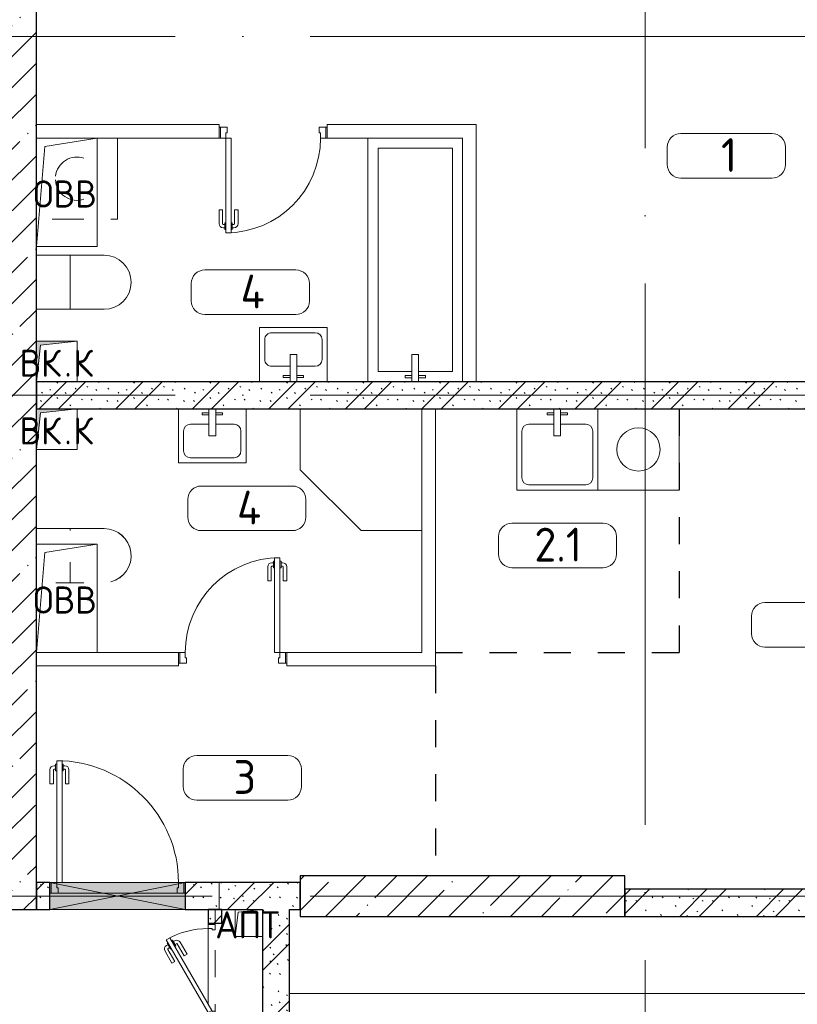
# Model space of a CAD drawing. Header units: millimetres. Extents: x -19737 to 100106, y -4436 to 96517.
# Tile 50 of 59: x 81087 to 86835, y 1950 to 9225. Entities that reach past the tile are written whole.
import ezdxf

# ---------------------------------------------------------------- set-up
doc = ezdxf.new("R2010")
doc.units = ezdxf.units.MM
for name, pattern in [('3_ Штрих_ 1 х 1 мм', [400, 200, -200]), ('ADSK_Линия сетки', [5000, 4000, -500, 0, -500]), ('ADSK_Штриховая_ш3 п1_5', [900, 600, -300])]:
    doc.linetypes.add(name, pattern=pattern)
for name, color, linetype, lineweight in [('A-____-NOTE-TEXT', 7, 'Continuous', 18), ('A-AREA-____-IDEN', 7, 'Continuous', 9), ('A-DOOR-____-MCUT', 7, 'Continuous', 9), ('A-DOOR-____-OTLN', 7, 'Continuous', 18), ('A-DOOR-FRAM-MCUT', 7, 'Continuous', 9), ('A-FLOR-____-OTLN', 7, 'Continuous', 18), ('A-GENM-____-OTLN', 7, 'Continuous', 18), ('A-GLAZ-____-MCUT', 7, 'Continuous', 9), ('A-GLAZ-____-OTLN', 7, 'Continuous', 18), ('A-WALL-____-MCUT', 7, 'Continuous', 40), ('A-WALL-____-PATT', 7, 'Continuous', 40), ('I-WALL-____-MCUT', 7, 'Continuous', 40), ('I-WALL-____-OTLN', 7, 'Continuous', 18), ('M-EQPM-____-OTLN', 7, 'Continuous', 18), ('P-SANR-FIXT-OTLN', 7, 'Continuous', 18), ('S-BEAM-____-OTLN', 7, 'Continuous', 18), ('S-COLS-____-MCUT', 7, 'Continuous', 40), ('S-COLS-____-OTLN', 7, 'Continuous', 18), ('S-GRID-____-OTLN', 7, 'Continuous', 9)]:
    doc.layers.add(name, color=color, linetype=linetype, lineweight=lineweight)
doc.layers.add('A-AREA-____-OTLN', color=4, linetype='ADSK_Штриховая_ш3 п1_5', lineweight=40, true_color=0x00ffff)
doc.styles.add('GOST Common', font='GOST_Common.ttf', dxfattribs={"height": 200})
doc.styles.add('GOST Common_2', font='GOST_Common.ttf', dxfattribs={"height": 250})
pattern_1 = [(45, (0, 0), (-228.0985, 228.0985), []), (45, (228.1, 0), (-228.0985, 228.0985), [403.225, -80.645, 6.706, -73.939])]
pattern_2 = [(135, (300.56, 377.28), (-565.6854, 6e-14), [10, -790]), (135, (349.8, 474.73), (-565.6854, 6e-14), [10, -790]), (135, (423.93, 473.06), (-565.6854, 6e-14), [10, -790]), (135, (229.92, 447.9), (-565.6854, 6e-14), [10, -790]), (135, (155.08, 447.9), (-565.6854, 6e-14), [10, -790]), (135, (114.9, 369.03), (-565.6854, 6e-14), [10, -790]), (135, (132.43, 285.8), (-565.6854, 6e-14), [10, -790]), (135, (214.66, 322), (-565.6854, 6e-14), [10, -790]), (135, (198.16, 261.88), (-565.6854, 6e-14), [10, -790]), (135, (45.2, 272.9), (-565.6854, 6e-14), [10, -790]), (135, (42.32, 336.16), (-565.6854, 6e-14), [10, -790]), (135, (92.26, 192.24), (-565.6854, 6e-14), [10, -790]), (135, (7.07, 149.2), (-565.6854, 6e-14), [10, -790]), (135, (80.6, 95.1), (-565.6854, 6e-14), [10, -790]), (135, (79.53, 36.94), (-565.6854, 6e-14), [10, -790]), (135, (153.87, 74.56), (-565.6854, 6e-14), [10, -790]), (135, (228.35, 124.8), (-565.6854, 6e-14), [10, -790]), (135, (279.75, 180.4), (-565.6854, 6e-14), [10, -790]), (135, (282.9, 31.63), (-565.6854, 6e-14), [10, -790]), (135, (377.38, 53.45), (-565.6854, 6e-14), [10, -790]), (135, (352.28, 102.7), (-565.6854, 6e-14), [10, -790]), (135, (354.05, 0), (-565.6854, 6e-14), [10, -790]), (135, (553.23, 16.45), (-565.6854, 6e-14), [10, -790]), (135, (542.38, 63.45), (-565.6854, 6e-14), [10, -790]), (135, (536.58, 239.3), (-565.6854, 6e-14), [10, -790]), (135, (475.85, 203.9), (-565.6854, 6e-14), [10, -790]), (135, (475.85, 316.54), (-565.6854, 6e-14), [10, -790]), (135, (520.8, 408.7), (-565.6854, 6e-14), [10, -790]), (135, (551.1, 470.8), (-565.6854, 6e-14), [10, -790]), (135, (235.25, 537.93), (-565.6854, 6e-14), [10, -790]), (135, (407.25, 547.65), (-565.6854, 6e-14), [10, -790]), (135, (94.5, 558.6), (-565.6854, 6e-14), [10, -790]), (135, (46.4, 532.3), (-565.6854, 6e-14), [10, -790]), (135, (85.56, 465.04), (-565.6854, 6e-14), [10, -790]), (135, (355.53, 181.14), (-565.6854, 6e-14), [10, -790]), (135, (362.23, 243.6), (-565.6854, 6e-14), [10, -790]), (135, (413.45, 344.1), (-565.6854, 6e-14), [10, -790]), (135, (286.3, 273.25), (-565.6854, 6e-14), [10, -790]), (135, (423.02, 263.72), (-565.6854, 6e-14), [10, -790]), (135, (162.94, 190.2), (-565.6854, 6e-14), [10, -790]), (135, (470.25, 120.93), (-565.6854, 6e-14), [10, -790]), (135, (484.48, 9.78), (-565.6854, 6e-14), [10, -790]), (45, (0, 212.13), (-565.6854, 0), []), (45, (212.13, 0), (-565.6854, 0), []), (45, (353.55, 0), (-565.6854, 0), []), (45, (0, 353.55), (-565.6854, 0), [])]

# ---------------------------------------------------------------- blocks, each defined once
blk = doc.blocks.new('АР_Дверь однопольная - 800х2100h_700__Глухая_Су апарт_тип_эт-1272081-02_К4')
at = {"layer": 'A-DOOR-____-MCUT', "color": 254, "lineweight": 15, "true_color": 0xcccccc}
for p, q in [((350, 750), (310, 750)), ((310, 750), (310, 50)), ((350, 50), (350, 750)), ((310, 50), (350, 50))]:
    blk.add_line(p, q, dxfattribs=at)
at = {"layer": 'A-DOOR-____-OTLN', "color": 254, "lineweight": 5, "true_color": 0xcccccc}
for p, q in [((260, 580), (260, 682.5)), ((285, 580), (285, 682.5)), ((302, 712.5), (290, 712.5)), ((302, 687.5), (290, 687.5)), ((302, 725), (302, 675)), ((310, 725), (302, 725)), ((302, 675), (310, 675)), ((350, 725), (358, 725)), ((358, 675), (350, 675)), ((358, 725), (358, 675)), ((358, 712.5), (370, 712.5)), ((358, 687.5), (370, 687.5)), ((375, 580), (375, 682.5)), ((400, 580), (400, 682.5)), ((285, 580), (260, 580)), ((375, 580), (400, 580))]:
    blk.add_line(p, q, dxfattribs=at)
at = {"layer": 'A-DOOR-____-OTLN', "color": 254, "lineweight": 13, "true_color": 0xcccccc}
blk.add_arc((350, 50), 700, 90, 180, dxfattribs=at)
at = {"layer": 'A-DOOR-____-OTLN', "color": 254, "lineweight": 5, "true_color": 0xcccccc}
for centre, radius, start, end in [((290, 682.5), 30, 90, 180), ((290, 682.5), 4.99, 90, 180), ((370, 682.5), 30, 0, 90), ((370, 682.5), 4.99, 0, 90)]:
    blk.add_arc(centre, radius, start, end, dxfattribs=at)
at = {"layer": 'A-DOOR-FRAM-MCUT', "color": 254, "lineweight": 15, "true_color": 0xcccccc}
for p, q in [((-390, 50), (-400, 50)), ((-350, 50), (-390, 50)), ((-390, 50), (-390, -30)), ((-350, 10), (-350, 50)), ((-340, 10), (-350, 10)), ((-340, -30), (-340, 10)), ((350, 10), (340, 10)), ((340, 10), (340, -30)), ((390, 50), (350, 50)), ((350, 50), (350, 10)), ((390, -30), (390, 50)), ((390, 50), (400, 50)), ((-390, -30), (-400, -30)), ((-390, -30), (-340, -30)), ((340, -30), (390, -30)), ((390, -30), (400, -30))]:
    blk.add_line(p, q, dxfattribs=at)
blk = doc.blocks.new('АР_Дверь однопольная - 1000х2100h_900__Вход в кв_EI30-4664492-02_К4')
at = {"layer": 'A-DOOR-____-MCUT', "color": 254, "lineweight": 15, "true_color": 0xcccccc}
for p, q in [((-450, 1000), (-450, 100)), ((-410, 1000), (-450, 1000)), ((-410, 100), (-410, 1000)), ((-450, 100), (-410, 100))]:
    blk.add_line(p, q, dxfattribs=at)
at = {"layer": 'A-DOOR-____-OTLN', "color": 254, "lineweight": 5, "true_color": 0xcccccc}
for p, q in [((-458, 962.5), (-470, 962.5)), ((-458, 975), (-458, 925)), ((-450, 975), (-458, 975)), ((-410, 975), (-402, 975)), ((-402, 975), (-402, 925)), ((-402, 962.5), (-390, 962.5)), ((-500, 830), (-500, 932.5)), ((-475, 830), (-475, 932.5)), ((-458, 937.5), (-470, 937.5)), ((-458, 925), (-450, 925)), ((-402, 925), (-410, 925)), ((-402, 937.5), (-390, 937.5)), ((-385, 830), (-385, 932.5)), ((-360, 830), (-360, 932.5)), ((-475, 830), (-500, 830)), ((-385, 830), (-360, 830))]:
    blk.add_line(p, q, dxfattribs=at)
for centre, radius, start, end in [((-470, 932.5), 30, 90, 180), ((-390, 932.5), 30, 360, 90), ((-470, 932.5), 4.99, 90, 180), ((-390, 932.5), 4.99, 360, 90)]:
    blk.add_arc(centre, radius, start, end, dxfattribs=at)
at = {"layer": 'A-DOOR-____-OTLN', "color": 254, "lineweight": 13, "true_color": 0xcccccc}
blk.add_arc((-450, 100), 900, 360, 90, dxfattribs=at)
at = {"layer": 'A-DOOR-FRAM-MCUT', "color": 254, "lineweight": 15, "true_color": 0xcccccc}
for p, q in [((-490, 100), (-500, 100)), ((-450, 100), (-490, 100)), ((-490, 100), (-490, 20)), ((-450, 60), (-450, 100)), ((490, 100), (450, 100)), ((450, 100), (450, 60)), ((490, 20), (490, 100)), ((490, 100), (500, 100)), ((-490, 20), (-500, 20)), ((-490, 20), (-440, 20)), ((-440, 60), (-450, 60)), ((-440, 20), (-440, 60)), ((450, 60), (440, 60)), ((440, 60), (440, 20)), ((440, 20), (490, 20)), ((490, 20), (500, 20))]:
    blk.add_line(p, q, dxfattribs=at)
blk = doc.blocks.new('АР_Отверстие прямоугольное - ОВВ-2425107-02_К4')
at = {"layer": 'A-GLAZ-____-OTLN', "lineweight": 13, "true_color": 0xf9f9f9}
blk.add_hatch(color=7, dxfattribs=at).paths.add_polyline_path([(625, -100), (625, 100), (-375, 100), (-375, -100)])
at = {"layer": 'A-GLAZ-____-MCUT', "color": 254, "lineweight": 15, "true_color": 0xcccccc}
for p, q in [((-375, 100), (-375, -100)), ((625, 100), (625, -100))]:
    blk.add_line(p, q, dxfattribs=at)
at = {"layer": 'A-GLAZ-____-OTLN', "color": 254, "lineweight": 5, "true_color": 0xcccccc}
for p, q in [((625, 100), (-375, -100)), ((-375, 100), (625, -100))]:
    blk.add_line(p, q, dxfattribs=at)
at = {"layer": 'A-GLAZ-____-OTLN', "color": 254, "lineweight": 13, "true_color": 0xcccccc}
for p, q in [((625, 100), (-375, 100)), ((-375, 100), (-375, -100)), ((625, -100), (625, 100)), ((-375, -100), (625, -100))]:
    blk.add_line(p, q, dxfattribs=at)
blk = doc.blocks.new('АР_Перемычка - 200_Уx2_50x5__Оп_100_50x5_-250-4664305-02_К4')
at = {"layer": 'S-BEAM-____-OTLN', "color": 254, "linetype": '3_ Штрих_ 1 х 1 мм', "lineweight": 15, "true_color": 0xdcdcdc}
for p, q in [((-600, 100), (-600, -100)), ((750, 100), (750, -100)), ((-600, 0), (-500, 0)), ((-500, 0), (500, 0)), ((500, 0), (750, 0))]:
    blk.add_line(p, q, dxfattribs=at)
blk = doc.blocks.new('АР_Дверь однопольная - 700х2100h_600__ПК-4741242-02_К4')
at = {"layer": 'A-DOOR-____-MCUT', "color": 254, "lineweight": 15, "true_color": 0xcccccc}
for p, q in [((226.9, 360), (-310, 50)), ((-295, 24), (241.9, 334)), ((241.9, 334), (226.9, 360)), ((-310, 50), (-295, 24))]:
    blk.add_line(p, q, dxfattribs=at)
at = {"layer": 'A-DOOR-____-OTLN', "color": 254, "lineweight": 5, "true_color": 0xcccccc}
for p, q in [((54.7, 318.3), (143.5, 369.6)), ((67.2, 296.7), (54.7, 318.3)), ((67.2, 296.7), (156, 347.9)), ((201.3, 354.4), (158, 329.4)), ((158, 329.4), (162, 322.5)), ((168.8, 335.7), (162.8, 346.1)), ((181, 289.6), (177, 296.5)), ((224.3, 314.6), (181, 289.6)), ((190.5, 348.2), (184.5, 358.6)), ((191.8, 295.8), (197.8, 285.4)), ((205.3, 347.5), (201.3, 354.4)), ((213.5, 308.3), (219.5, 297.9)), ((220.3, 321.5), (224.3, 314.6)), ((107.2, 227.4), (196, 278.6)), ((107.2, 227.4), (119.7, 205.7)), ((119.7, 205.7), (208.5, 257))]:
    blk.add_line(p, q, dxfattribs=at)
for centre, radius, start, end in [((158.5, 343.6), 30, 30, 120), ((158.5, 343.6), 4.99, 30, 120), ((193.5, 282.9), 30, 300, 30), ((193.5, 282.9), 4.99, 300, 30)]:
    blk.add_arc(centre, radius, start, end, dxfattribs=at)
at = {"layer": 'A-DOOR-____-OTLN', "color": 254, "lineweight": 13, "true_color": 0xcccccc}
blk.add_arc((-310, 50), 620, 360, 30, dxfattribs=at)
at = {"layer": 'A-DOOR-FRAM-MCUT', "color": 254, "lineweight": 15, "true_color": 0xcccccc}
for p, q in [((-340, 50), (-350, 50)), ((-340, 0), (-350, 0)), ((-310, 50), (-340, 50)), ((-340, 50), (-340, 0)), ((-340, 0), (-300, 0)), ((-310, 20), (-310, 50)), ((-300, 20), (-310, 20)), ((-300, 0), (-300, 20)), ((310, 20), (300, 20)), ((300, 20), (300, 0)), ((300, 0), (340, 0)), ((340, 50), (310, 50)), ((310, 50), (310, 20)), ((340, 0), (340, 50)), ((340, 50), (350, 50)), ((340, 0), (350, 0))]:
    blk.add_line(p, q, dxfattribs=at)
blk = doc.blocks.new('АР_Перемычка - 100_Уx1_75x5__250-100-4741281-02_К4')
at = {"layer": 'S-BEAM-____-OTLN', "color": 254, "linetype": '3_ Штрих_ 1 х 1 мм', "lineweight": 15, "true_color": 0xdcdcdc}
for p, q in [((-600, 50), (-600, -50)), ((450, 50), (450, -50)), ((-600, 0), (-450, 0)), ((-450, 0), (450, 0))]:
    blk.add_line(p, q, dxfattribs=at)
blk = doc.blocks.new('АР_Канал вертикальный прямоугольный - ВК_К-5437550-02_К4')
at = {"layer": 'M-EQPM-____-OTLN', "lineweight": 13, "true_color": 0xe2e2e2}
blk.add_hatch(color=254, dxfattribs=at).paths.add_polyline_path([(-150, -150), (-120, 120), (150, 150), (-150, 150), (-150, -108)])
at = {"layer": 'M-EQPM-____-OTLN', "color": 253, "lineweight": 13, "true_color": 0xaaaaaa}
for p, q in [((150, 150), (-150, 150)), ((-150, 150), (-150, -150)), ((150, 150), (-150, 150)), ((-150, 150), (-150, -150)), ((-150, -150), (-150, 150)), ((-150, 150), (150, 150)), ((-120, 120), (150, 150)), ((-120, 120), (150, 150)), ((150, -150), (150, 150)), ((150, 150), (150, -150)), ((-150, -150), (-120, 120)), ((-150, -150), (-120, 120)), ((-150, -150), (150, -150)), ((150, -150), (-150, -150))]:
    blk.add_line(p, q, dxfattribs=at)
blk = doc.blocks.new('A-PLU-Shower_Corner_2D - 900x900-927414-02_К4')
at = {"layer": 'P-SANR-FIXT-OTLN', "color": 253, "lineweight": 13, "true_color": 0xaaaaaa}
for p, q in [((-900, 0), (0, 0)), ((-900, -450), (-900, 0)), ((0, 0), (-900, 0)), ((-900, 0), (-900, -450)), ((0, 0), (0, -900)), ((0, -900), (0, 0)), ((-450, -900), (-900, -450)), ((-450, -900), (-900, -450)), ((0, -900), (-450, -900)), ((-450, -900), (0, -900))]:
    blk.add_line(p, q, dxfattribs=at)
blk = doc.blocks.new('A-PLU-toilet-2-2D - L600xW600xH900-V40-02_К4')
at = {"layer": 'P-SANR-FIXT-OTLN', "color": 253, "lineweight": 13, "true_color": 0xaaaaaa}
for p, q in [((250, 0), (-250, 0)), ((-250, 0), (-250, -15)), ((-250, 0), (-250, -15)), ((250, 0), (-250, 0)), ((0, 0), (0, -15)), ((0, -248.6), (0, -400)), ((-106, -400), (100, -400)), ((-106, -400), (100, -400))]:
    blk.add_line(p, q, dxfattribs=at)
for start in [284.50246, 284.69883]:
    blk.add_arc((250, -200), 200, start, 90, dxfattribs=at)
blk = doc.blocks.new('A-PLU-Sink-2D - 400 x 500mm-923454-02_К4')
at = {"layer": 'P-SANR-FIXT-OTLN', "color": 253, "lineweight": 13, "true_color": 0xaaaaaa}
for p, q in [((265.7, 202.3), (-234.3, 202.3)), ((-234.3, 202.3), (-234.3, -197.7)), ((-234.3, -197.7), (-234.3, 202.3)), ((-234.3, 202.3), (265.7, 202.3)), ((-59.3, 172.3), (-59.3, 157.3)), ((-9.3, 172.3), (-59.3, 172.3)), ((-59.3, 157.3), (-9.3, 157.3)), ((-9.3, 2.3), (-9.3, 202.3)), ((40.7, 202.3), (40.7, 2.3)), ((40.7, 172.3), (90.7, 172.3)), ((90.7, 157.3), (40.7, 157.3)), ((90.7, 172.3), (90.7, 157.3)), ((265.7, -197.7), (265.7, 202.3)), ((265.7, 202.3), (265.7, -197.7)), ((-9.3, 88), (-145.4, 88)), ((176.8, 88), (40.7, 88)), ((-196.2, 37.2), (-196.2, -108.8)), ((40.7, 2.3), (-9.3, 2.3)), ((227.6, -108.8), (227.6, 37.2)), ((-234.3, -197.7), (265.7, -197.7)), ((265.7, -197.7), (-234.3, -197.7)), ((-145.4, -159.6), (176.8, -159.6))]:
    blk.add_line(p, q, dxfattribs=at)
for centre, start, end in [((-145.4, 37.2), 90, 180), ((176.8, 37.2), 360, 90), ((-145.4, -108.8), 180, 270), ((176.8, -108.8), 270, 0)]:
    blk.add_arc(centre, 50.8, start, end, dxfattribs=at)
blk = doc.blocks.new('A-PLU-Bath-2-2D - 700x1800-921273-02_К4')
at = {"layer": 'P-SANR-FIXT-OTLN', "color": 253, "lineweight": 13, "true_color": 0xaaaaaa}
for p, q in [((-900, 350), (-900, -350)), ((900, 350), (-900, 350)), ((-900, -350), (-900, 350)), ((-900, 350), (900, 350)), ((900, -350), (900, 350)), ((900, 350), (900, -350)), ((-825, 25), (-825, 275)), ((-825, 275), (825, 275)), ((825, 275), (825, -275)), ((-870, 75), (-855, 75)), ((-870, 25), (-870, 75)), ((-855, 75), (-855, 25)), ((-900, 25), (-700, 25)), ((-700, 25), (-700, -25)), ((-700, -25), (-900, -25)), ((-870, -25), (-870, -75)), ((-855, -75), (-855, -25)), ((-825, -275), (-825, -25)), ((-870, -75), (-855, -75)), ((825, -275), (-825, -275)), ((-900, -350), (900, -350)), ((900, -350), (-900, -350))]:
    blk.add_line(p, q, dxfattribs=at)
blk = doc.blocks.new('A-PLU-toilet-2-2D - L600xW600xH900-V41-02_К4')
at = {"layer": 'P-SANR-FIXT-OTLN', "color": 253, "lineweight": 13, "true_color": 0xaaaaaa}
for p, q in [((-250, 400), (250, 400)), ((-250, 0), (-250, 400)), ((-250, 400), (250, 400)), ((-250, 0), (-250, 400)), ((0, 0), (0, 400)), ((250, 0), (-250, 0)), ((250, 0), (-250, 0))]:
    blk.add_line(p, q, dxfattribs=at)
blk.add_arc((250, 200), 200, 270, 90, dxfattribs=at)
blk.add_arc((250, 200), 200, 270, 90, dxfattribs=at)
blk = doc.blocks.new('A-PLU-Sink-2D - 600 x 600mm-923452-02_К4')
at = {"layer": 'P-SANR-FIXT-OTLN', "color": 253, "lineweight": 13, "true_color": 0xaaaaaa}
for p, q in [((315.7, 302.3), (-284.3, 302.3)), ((-284.3, 302.3), (-284.3, -297.7)), ((-284.3, -297.7), (-284.3, 302.3)), ((-284.3, 302.3), (315.7, 302.3)), ((-9.3, 102.3), (-9.3, 302.3)), ((40.7, 302.3), (40.7, 102.3)), ((315.7, -297.7), (315.7, 302.3)), ((315.7, 302.3), (315.7, -297.7)), ((-59.3, 272.3), (-59.3, 257.3)), ((-9.3, 272.3), (-59.3, 272.3)), ((-59.3, 257.3), (-9.3, 257.3)), ((40.7, 272.3), (90.7, 272.3)), ((90.7, 257.3), (40.7, 257.3)), ((90.7, 272.3), (90.7, 257.3)), ((-9.3, 188), (-195.4, 188)), ((226.8, 188), (40.7, 188)), ((-246.2, 137.2), (-246.2, -208.8)), ((40.7, 102.3), (-9.3, 102.3)), ((277.6, -208.8), (277.6, 137.2)), ((-195.4, -259.6), (226.8, -259.6)), ((-284.3, -297.7), (315.7, -297.7)), ((315.7, -297.7), (-284.3, -297.7))]:
    blk.add_line(p, q, dxfattribs=at)
for centre, start, end in [((-195.4, 137.2), 90, 180), ((226.8, 137.2), 360, 90), ((-195.4, -208.8), 180, 270), ((226.8, -208.8), 270, 0)]:
    blk.add_arc(centre, 50.8, start, end, dxfattribs=at)
blk = doc.blocks.new('A-FUR-Washing-2D - 600x600-V42-02_К4')
at = {"layer": 'P-SANR-FIXT-OTLN', "color": 253, "lineweight": 13, "true_color": 0xaaaaaa}
for p, q in [((300, 0), (250, 0)), ((300, 0), (250, 0)), ((300, -600), (300, 0)), ((300, -600), (300, 0)), ((-182.7, -600), (50, -600)), ((-182.7, -600), (50, -600)), ((250, -600), (300, -600)), ((250, -600), (300, -600))]:
    blk.add_line(p, q, dxfattribs=at)
for start, end in [(71.37247, 172.94965), (183.23241, 288.62753)]:
    blk.add_arc((0, -300), 160, start, end, dxfattribs=at)
blk = doc.blocks.new('АР_Канал вертикальный прямоугольный - ОВВ-3843508-02_К4')
at = {"layer": 'A-GENM-____-OTLN', "color": 253, "lineweight": 13, "true_color": 0xaaaaaa}
for p, q in [((-225, -400), (-225, 400)), ((-225, 400), (225, 400))]:
    blk.add_line(p, q, dxfattribs=at)
at = {"layer": 'M-EQPM-____-OTLN', "color": 253, "lineweight": 13, "true_color": 0xaaaaaa}
for p, q in [((-225, -400), (-225, 400)), ((-225, 400), (225, 400)), ((-162.5, 337.5), (225, 400)), ((225, 400), (225, -400)), ((-225, -400), (-162.5, 337.5)), ((225, -400), (-225, -400))]:
    blk.add_line(p, q, dxfattribs=at)
blk = doc.blocks.new('A-FUR-Washing-2D - 600x600-920405-02_К4')
at = {"layer": 'P-SANR-FIXT-OTLN', "color": 253, "lineweight": 13, "true_color": 0xaaaaaa}
for p, q in [((300, 0), (-300, 0)), ((-300, 0), (-300, -600)), ((-300, 0), (-300, -600)), ((300, 0), (-300, 0)), ((300, -600), (300, 0)), ((300, -600), (300, 0)), ((-300, -600), (300, -600)), ((-300, -600), (300, -600))]:
    blk.add_line(p, q, dxfattribs=at)
blk.add_circle((0, -300), 160, dxfattribs=at)
blk = doc.blocks.new('АР_Канал вертикальный прямоугольный - АПТ-3626525-02_К4')
at = {"layer": 'A-GENM-____-OTLN', "color": 253, "lineweight": 13, "true_color": 0xaaaaaa}
for p, q in [((-100, -100), (-100, 100)), ((-100, 100), (100, 100))]:
    blk.add_line(p, q, dxfattribs=at)
at = {"layer": 'M-EQPM-____-OTLN', "color": 253, "lineweight": 13, "true_color": 0xaaaaaa}
for p, q in [((-100, -100), (-100, 100)), ((-100, 100), (100, 100)), ((-100, -100), (-80, 80)), ((-80, 80), (100, 100)), ((100, 100), (100, -100)), ((100, -100), (-100, -100))]:
    blk.add_line(p, q, dxfattribs=at)
blk = doc.blocks.new('Наметкина 10_РД_АР_К4_отсоединено_rvt-1-02_К4')
at = {"layer": 'A-WALL-____-PATT', "lineweight": 5, "true_color": 0xcccccc}
h = blk.add_hatch(dxfattribs=at)
h.set_pattern_fill('FP_20', color=254, style=0, pattern_type=2)
h.set_pattern_definition(pattern_1)
h.paths.add_polyline_path([(99555.3, 2650), (99805.3, 2650), (99805.3, 13660), (99555.3, 13660), (99555.3, 2850)])
h.paths.add_polyline_path([(99805.3, 14660), (99805.3, 21105), (99555.3, 21105), (99555.3, 14660), (99761.3, 14660)])
h = blk.add_hatch(dxfattribs=at)
h.set_pattern_fill('FP_19', color=254, style=0, pattern_type=2)
h.set_pattern_definition(pattern_2)
h.paths.add_polyline_path([(105605.3, 6350), (105605.3, 6550), (99805.3, 6550), (99805.3, 6350), (102967.5, 6350)])
h = blk.add_hatch(dxfattribs=at)
h.set_pattern_fill('FP_19', color=254, style=0, pattern_type=2)
h.set_pattern_definition(pattern_2)
h.paths.add_polyline_path([(101675.3, 2650), (101755.3, 2650), (101755.3, 2850), (100905.3, 2850), (100905.3, 2650), (101475.3, 2650)])
h.paths.add_polyline_path([(99905.3, 2650), (99905.3, 2850), (99805.3, 2850), (99805.3, 2650)])
h = blk.add_hatch(dxfattribs=at)
h.set_pattern_fill('FP_19', color=254, style=0, pattern_type=2)
h.set_pattern_definition(pattern_2)
h.paths.add_polyline_path([(105605.3, 2600), (105605.3, 2800), (104155.3, 2800), (104155.3, 2600)])
h = blk.add_hatch(dxfattribs=at)
h.set_pattern_fill('FP_19', color=254, style=0, pattern_type=2)
h.set_pattern_definition(pattern_2)
h.paths.add_polyline_path([(101075.3, 810), (101175.3, 810), (101175.3, 1850), (101075.3, 1850), (101075.3, 950)])
h.paths.add_polyline_path([(101175.3, 2550), (101175.3, 2650), (101075.3, 2650), (101075.3, 2550)])
h = blk.add_hatch(dxfattribs=at)
h.set_pattern_fill('FP_19', color=254, style=0, pattern_type=2)
h.set_pattern_definition(pattern_2)
h.paths.add_polyline_path([(101675.3, 810), (101675.3, 2650), (101475.3, 2650), (101475.3, 810)])
at = {"layer": 'S-COLS-____-OTLN', "lineweight": 5, "true_color": 0xcccccc}
h = blk.add_hatch(dxfattribs=at)
h.set_pattern_fill('FP_20', color=254, style=0, pattern_type=2)
h.set_pattern_definition(pattern_1)
h.paths.add_polyline_path([(101755.3, 2600), (104155.3, 2600), (104155.3, 2900), (101755.3, 2900)])
at = {"layer": 'A-AREA-____-OTLN', "color": 7, "linetype": '3_ Штрих_ 1 х 1 мм', "lineweight": 30, "true_color": 0xccffff}
for p, q in [((104555.3, 6350), (104555.3, 4550)), ((102755.3, 4550), (104555.3, 4550)), ((102755.3, 4450), (102755.3, 2900))]:
    blk.add_line(p, q, dxfattribs=at)
at = {"layer": 'A-FLOR-____-OTLN', "color": 254, "lineweight": 13, "true_color": 0xcccccc}
for p, q in [((99915.3, 2770), (99905.3, 2770)), ((99905.3, 2770), (99905.3, 2650)), ((100845.3, 2770), (99965.3, 2770)), ((100905.3, 2770), (100895.3, 2770)), ((100905.3, 2650), (100905.3, 2770)), ((101075.3, 2540), (101075.3, 2550)), ((101075.3, 1950), (101075.3, 2510)), ((101675.3, 2030), (108005.3, 2030))]:
    blk.add_line(p, q, dxfattribs=at)
at = {"layer": 'A-WALL-____-MCUT', "color": 254, "lineweight": 30, "true_color": 0xcccccc}
for p, q in [((99805.3, 2650), (99805.3, 13660)), ((99555.3, 2650), (99805.3, 2650))]:
    blk.add_line(p, q, dxfattribs=at)
at = {"layer": 'I-WALL-____-MCUT', "color": 254, "lineweight": 30, "true_color": 0xcccccc}
for p, q in [((105605.3, 6550), (99805.3, 6550)), ((99805.3, 6550), (99805.3, 6350)), ((99805.3, 6350), (105605.3, 6350)), ((99905.3, 2850), (99805.3, 2850)), ((99805.3, 2850), (99805.3, 2650)), ((99905.3, 2650), (99905.3, 2850)), ((101755.3, 2850), (100905.3, 2850)), ((100905.3, 2850), (100905.3, 2650)), ((101755.3, 2650), (101755.3, 2850)), ((105605.3, 2800), (104155.3, 2800)), ((104155.3, 2800), (104155.3, 2600)), ((99805.3, 2650), (99905.3, 2650)), ((100905.3, 2650), (101475.3, 2650)), ((101075.3, 2650), (101075.3, 2550)), ((101175.3, 2650), (101075.3, 2650)), ((101175.3, 2550), (101175.3, 2650)), ((101475.3, 2650), (101475.3, 810)), ((101675.3, 810), (101675.3, 2650)), ((101675.3, 2650), (101755.3, 2650)), ((101075.3, 2550), (101175.3, 2550)), ((104155.3, 2600), (105605.3, 2600))]:
    blk.add_line(p, q, dxfattribs=at)
at = {"layer": 'I-WALL-____-OTLN', "color": 254, "lineweight": 13, "true_color": 0xcccccc}
for p, q in [((99805.3, 8450), (101155.3, 8450)), ((101155.3, 8350), (101155.3, 8450)), ((101955.3, 8450), (103055.3, 8450)), ((101955.3, 8450), (101955.3, 8350)), ((103055.3, 8350), (103055.3, 8450)), ((101155.3, 8350), (99805.3, 8350)), ((102955.3, 8350), (101955.3, 8350)), ((102955.3, 6550), (102955.3, 8350)), ((103055.3, 8350), (103055.3, 6550)), ((102655.3, 4550), (102655.3, 6350)), ((102755.3, 6350), (102755.3, 4550)), ((99805.3, 4550), (100855.3, 4550)), ((100855.3, 4450), (100855.3, 4550)), ((101655.3, 4550), (102655.3, 4550)), ((101655.3, 4550), (101655.3, 4450)), ((102755.3, 4450), (102755.3, 4550)), ((100855.3, 4450), (99805.3, 4450)), ((102755.3, 4450), (101655.3, 4450))]:
    blk.add_line(p, q, dxfattribs=at)
at = {"layer": 'S-COLS-____-MCUT', "color": 254, "lineweight": 30, "true_color": 0xcccccc}
for p, q in [((104155.3, 2900), (101755.3, 2900)), ((101755.3, 2900), (101755.3, 2600)), ((104155.3, 2600), (104155.3, 2900)), ((101755.3, 2600), (104155.3, 2600))]:
    blk.add_line(p, q, dxfattribs=at)
at = {"layer": 'A-DOOR-____-OTLN', "color": 254, "lineweight": 13, "true_color": 0xcccccc}
for name, p, rotation in [('АР_Дверь однопольная - 800х2100h_700__Глухая_Су апарт_тип_эт-1272081-02_К4', (101555.3, 8400), 180), ('АР_Дверь однопольная - 700х2100h_600__ПК-4741242-02_К4', (101125.3, 2200), 89.99999999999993)]:
    blk.add_blockref(name, p, dxfattribs=dict(at, rotation=rotation))
for name, p in [('АР_Дверь однопольная - 800х2100h_700__Глухая_Су апарт_тип_эт-1272081-02_К4', (101255.3, 4500)), ('АР_Дверь однопольная - 1000х2100h_900__Вход в кв_EI30-4664492-02_К4', (100405.3, 2750))]:
    blk.add_blockref(name, p, dxfattribs=at)
at = {"layer": 'A-GLAZ-____-OTLN', "color": 254, "lineweight": 13, "true_color": 0xcccccc}
blk.add_blockref('АР_Отверстие прямоугольное - ОВВ-2425107-02_К4', (100280.3, 2750), dxfattribs=at)
at = {"layer": 'M-EQPM-____-OTLN', "color": 253, "lineweight": 5, "true_color": 0xaaaaaa}
for name, p in [('АР_Канал вертикальный прямоугольный - ОВВ-3843508-02_К4', (100030.3, 7950)), ('АР_Канал вертикальный прямоугольный - ВК_К-5437550-02_К4', (99955.3, 6700)), ('АР_Канал вертикальный прямоугольный - ВК_К-5437550-02_К4', (99955.3, 6200)), ('АР_Канал вертикальный прямоугольный - ОВВ-3843508-02_К4', (100030.3, 4950)), ('АР_Канал вертикальный прямоугольный - АПТ-3626525-02_К4', (101375.3, 2550))]:
    blk.add_blockref(name, p, dxfattribs=at)
at = {"layer": 'P-SANR-FIXT-OTLN', "color": 253, "lineweight": 5, "true_color": 0xaaaaaa}
for name, p in [('A-FUR-Washing-2D - 600x600-V42-02_К4', (100105.3, 8350)), ('A-PLU-toilet-2-2D - L600xW600xH900-V41-02_К4', (100055.3, 7085)), ('A-PLU-Sink-2D - 400 x 500mm-923454-02_К4', (101089.6, 6147.7)), ('A-PLU-Shower_Corner_2D - 900x900-927414-02_К4', (102655.3, 6350)), ('A-PLU-Sink-2D - 600 x 600mm-923452-02_К4', (103639.6, 6047.7)), ('A-FUR-Washing-2D - 600x600-920405-02_К4', (104255.3, 6350)), ('A-PLU-toilet-2-2D - L600xW600xH900-V40-02_К4', (100055.3, 5465))]:
    blk.add_blockref(name, p, dxfattribs=at)
for name, p, rotation in [('A-PLU-Bath-2-2D - 700x1800-921273-02_К4', (102605.3, 7450), 90.00000000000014), ('A-PLU-Sink-2D - 400 x 500mm-923454-02_К4', (101721, 6752.4), 180)]:
    blk.add_blockref(name, p, dxfattribs=dict(at, rotation=rotation))
at = {"layer": 'S-BEAM-____-OTLN', "color": 254, "lineweight": 13, "true_color": 0xcccccc}
blk.add_blockref('АР_Перемычка - 200_Уx2_50x5__Оп_100_50x5_-250-4664305-02_К4', (100405.3, 2750), dxfattribs=at)
at = {"layer": 'S-BEAM-____-OTLN', "color": 254, "lineweight": 13, "true_color": 0xcccccc, "rotation": 89.99999999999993}
blk.add_blockref('АР_Перемычка - 100_Уx1_75x5__250-100-4741281-02_К4', (101125.3, 2200), dxfattribs=at)
at = {"layer": 'A-____-NOTE-TEXT', "color": 253, "lineweight": 5, "true_color": 0xaaaaaa, "char_height": 200, "attachment_point": 1, "style": 'GOST Common'}
for s, insert, width in [('ОВВ', (99782.1, 8037.2), 609.282), ('ВК', (99680.1, 6787.2), 400.844), ('\\fGOST Common|b0|i0|c204|p34|;К', (100077, 6787.2), 192.405), ('\\fGOST Common|b0|i0|c204|p34|;.', (100010.8, 6787.2), 80.169), ('ВК', (99680.1, 6287.2), 400.844), ('\\fGOST Common|b0|i0|c204|p34|;К', (100077, 6287.2), 192.405), ('\\fGOST Common|b0|i0|c204|p34|;.', (100010.8, 6287.2), 80.169), ('ОВВ', (99782.1, 5037.2), 609.282), ('АПТ', (101127.1, 2637.2), 609.282)]:
    blk.add_mtext(s, dxfattribs=dict(at, insert=insert, width=width))
blk = doc.blocks.new('Марка помещения 2 - Марка помещения 2-1605974-02_К4')
at = {"layer": 'A-AREA-____-IDEN', "color": 253, "true_color": 0xaaaaaa}
for p, q in [((-1.797, 0.841), (1.569, 0.841)), ((-2.297, -0.309), (-2.297, 0.341)), ((2.069, 0.341), (2.069, -0.309)), ((1.569, -0.809), (-1.797, -0.809))]:
    blk.add_line(p, q, dxfattribs=at)
for centre, start, end in [((-1.797, 0.341), 90, 180), ((1.569, 0.341), 0, 90), ((-1.797, -0.309), 180, 270), ((1.569, -0.309), 270, 360)]:
    blk.add_arc(centre, 0.5, start, end, dxfattribs=at)

msp = doc.modelspace()

# ---------------------------------------------------------------- linework, layer by layer
at = {"layer": 'S-GRID-____-OTLN', "color": 253, "linetype": 'ADSK_Линия сетки', "true_color": 0xaaaaaa}
for p, q in [((85711.2, -1723.5), (85711.2, 28821.2)), ((92235.8, 9100), (62223, 9100)), ((92235.8, 6450), (62223, 6450)), ((92235.8, 2750), (62223, 2750))]:
    msp.add_line(p, q, dxfattribs=at)

# ---------------------------------------------------------------- block references
at = {"lineweight": 5}
msp.add_blockref('Наметкина 10_РД_АР_К4_отсоединено_rvt-1-02_К4', (-18594.1, 0), dxfattribs=at)
at = {"layer": 'A-AREA-____-IDEN', "color": 253, "true_color": 0xaaaaaa, "xscale": 199.9999999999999, "yscale": 199.9999999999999, "zscale": 199.9999999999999}
for p in [(86333.7, 8216.1), (82815.3, 7207.8), (82789.3, 5611.4), (85085.7, 5337.6), (86956, 4750.2), (82755.8, 3620.6)]:
    msp.add_blockref('Марка помещения 2 - Марка помещения 2-1605974-02_К4', p, dxfattribs=at)

# ---------------------------------------------------------------- texts
at = {"layer": 'A-AREA-____-IDEN', "color": 253, "true_color": 0xaaaaaa, "char_height": 250, "attachment_point": 1, "style": 'GOST Common_2'}
for s, insert, width in [('\\fGOST Common|b0|i0|c204|p34|;1', (86271.2, 8349.8), 160.337), ('\\fGOST Common|b0|i0|c204|p34|;4', (82719.8, 7341.5), 240.506), ('\\fGOST Common|b0|i0|c204|p34|;4', (82693.8, 5745.2), 240.506), ('2.1', (84891.2, 5471.3), 481.012), ('\\fGOST Common|b0|i0|c204|p34|;3', (82667.3, 3754.3), 224.472)]:
    msp.add_mtext(s, dxfattribs=dict(at, insert=insert, width=width))

doc.saveas('drawing.dxf')
